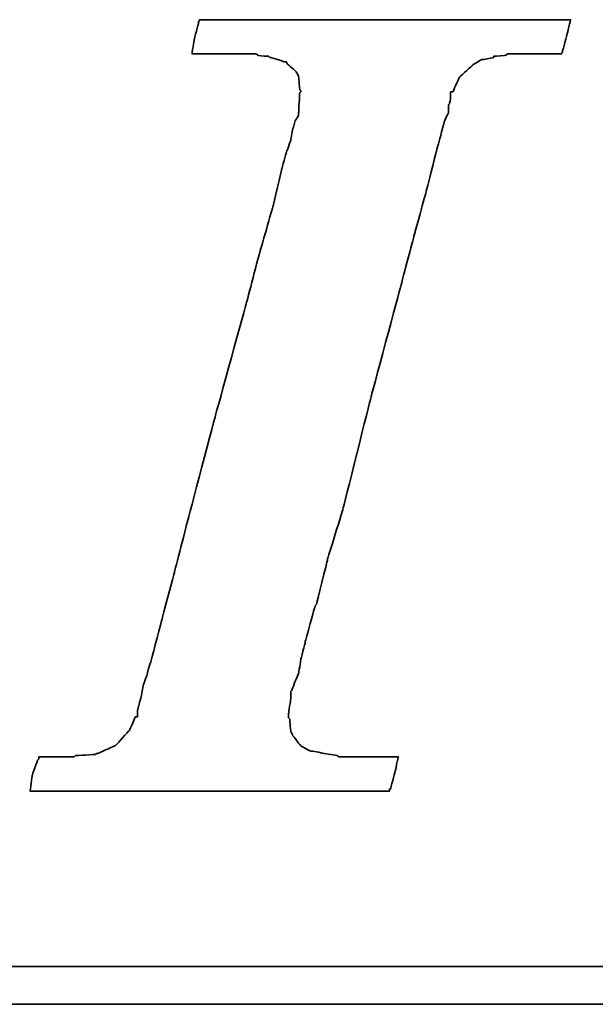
# Model space of a CAD drawing. Header units: millimetres. Extents: x 673 to 1184, y 181 to 367.
# Tile 35 of 54: x 1053.01 to 1057.51, y 238.16 to 245.85. Entities that reach past the tile are written whole.
import ezdxf

# ---------------------------------------------------------------- set-up
doc = ezdxf.new("R2010")
doc.units = ezdxf.units.MM
doc.layers.add('DIM', color=4, linetype='Continuous')
doc.layers.add('layer 1', color=7, linetype='Continuous')

# ---------------------------------------------------------------- blocks, each defined once
blk = doc.blocks.new('TBI MOTION logo(完整正式版)')
at = {"layer": 'layer 1', "color": 22, "lineweight": 35}
for points, knots in [([(-40.59125, -7.94375), (-40.59125, -7.94375), (-40.97375, -7.94375), (-40.97375, -7.94375), (-40.97375, -7.94375), (-40.97375, -7.94375), (-41.38125, -7.94375), (-41.38125, -7.94375), (-41.38125, -7.94375), (-41.38125, -7.94375), (-41.54875, -7.94375), (-41.54875, -7.94375), (-41.54875, -7.94375), (-41.54875, -7.94375), (-41.59875, -7.94375), (-41.59875, -7.94375), (-41.59875, -7.94375), (-41.59875, -7.94375), (-41.88375, -7.94375), (-41.88375, -7.94375), (-41.88375, -7.94375), (-41.88375, -7.94375), (-41.90875, -7.91875), (-41.90875, -7.91875), (-41.90875, -7.91875), (-41.90875, -7.91875), (-42.19875, -7.87125), (-42.19875, -7.87125), (-42.19875, -7.87125), (-42.19875, -7.87125), (-42.43875, -7.82375), (-42.43875, -7.82375), (-42.43875, -7.82375), (-42.43875, -7.82375), (-42.45875, -7.82375), (-42.45875, -7.82375), (-42.45875, -7.82375), (-42.45875, -7.82375), (-42.48625, -7.82375), (-42.48625, -7.82375), (-42.48625, -7.82375), (-42.48625, -7.82375), (-42.67625, -7.72375), (-42.67625, -7.72375), (-42.67625, -7.72375), (-42.67625, -7.72375), (-42.70125, -7.70375), (-42.70125, -7.70375), (-42.70125, -7.70375), (-42.70125, -7.70375), (-42.72375, -7.67875), (-42.72375, -7.67875), (-42.72375, -7.67875), (-42.72375, -7.67875), (-42.86875, -7.48875), (-42.86875, -7.48875), (-42.86875, -7.48875), (-42.86875, -7.48875), (-42.89375, -7.43875), (-42.89375, -7.43875), (-42.89375, -7.43875), (-42.89375, -7.43875), (-42.91875, -7.38875), (-42.91875, -7.38875), (-42.91875, -7.38875), (-42.91875, -7.38875), (-42.93875, -7.12875), (-42.93875, -7.12875), (-42.93875, -7.12875), (-42.93875, -7.12875), (-42.96375, -7.10375), (-42.96375, -7.10375), (-42.96375, -7.10375), (-42.96375, -7.10375), (-42.96375, -7.05375), (-42.96375, -7.05375), (-42.96375, -7.05375), (-42.96375, -7.05375), (-42.96375, -7.00875), (-42.96375, -7.00875), (-42.96375, -7.00875), (-42.96375, -7.00875), (-42.91875, -6.69625), (-42.91875, -6.69625), (-42.91875, -6.69625), (-42.91875, -6.69625), (-42.91875, -6.62375), (-42.91875, -6.62375), (-42.91875, -6.62375), (-42.91875, -6.62375), (-42.91875, -6.59625), (-42.91875, -6.59625), (-42.91875, -6.59625), (-42.91875, -6.59625), (-42.91875, -6.57375), (-42.91875, -6.57375), (-42.91875, -6.57375), (-42.91875, -6.57375), (-42.91875, -6.52875), (-42.91875, -6.52875), (-42.91875, -6.52875), (-42.91875, -6.52875), (-42.89375, -6.50375), (-42.89375, -6.50375), (-42.89375, -6.50375), (-42.89375, -6.50375), (-42.84375, -6.38375), (-42.84375, -6.38375), (-42.84375, -6.38375), (-42.84375, -6.38375), (-42.84375, -6.35875), (-42.84375, -6.35875), (-42.84375, -6.35875), (-42.84375, -6.35875), (-42.74625, -6.14375), (-42.74625, -6.14375), (-42.74625, -6.14375), (-42.74625, -6.14375), (-42.70125, -5.85375), (-42.70125, -5.85375), (-42.70125, -5.85375), (-42.70125, -5.85375), (-42.60375, -5.47125), (-42.60375, -5.47125), (-42.60375, -5.47125), (-42.60375, -5.47125), (-42.60375, -5.44875), (-42.60375, -5.44875), (-42.60375, -5.44875), (-42.60375, -5.44875), (-42.38875, -4.67875), (-42.38875, -4.67875), (-42.38875, -4.67875), (-42.38875, -4.67875), (-42.36375, -4.65375), (-42.36375, -4.65375), (-42.36375, -4.65375), (-42.36375, -4.65375), (-42.12375, -3.69625), (-42.12375, -3.69625), (-42.12375, -3.69625), (-42.12375, -3.69625), (-42.12375, -3.67374), (-42.12375, -3.67374), (-42.12375, -3.67374), (-42.12375, -3.67374), (-41.78875, -2.59374), (-41.78875, -2.59374), (-41.78875, -2.59374), (-41.78875, -2.59374), (-41.18875, -0.19375), (-41.18875, -0.19375), (-41.18875, -0.19375), (-41.18875, -0.19375), (-40.54375, 2.20624), (-40.54375, 2.20624), (-40.54375, 2.20624), (-40.54375, 2.20624), (-40.25375, 3.30875), (-40.25375, 3.30875), (-40.25375, 3.30875), (-40.25375, 3.30875), (-39.98875, 4.27125), (-39.98875, 4.27125), (-39.98875, 4.27125), (-39.98875, 4.27125), (-39.77375, 5.13125), (-39.77375, 5.13125), (-39.77375, 5.13125), (-39.77375, 5.13125), (-39.67875, 5.47125), (-39.67875, 5.47125), (-39.67875, 5.47125), (-39.67875, 5.47125), (-39.60375, 5.75625), (-39.60375, 5.75625), (-39.60375, 5.75625), (-39.60375, 5.75625), (-39.60375, 5.78125), (-39.60375, 5.78125), (-39.60375, 5.78125), (-39.60375, 5.78125), (-39.50875, 5.97125), (-39.50875, 5.97125), (-39.50875, 5.97125), (-39.50875, 5.97125), (-39.50875, 6.13875), (-39.50875, 6.13875), (-39.50875, 6.13875), (-39.50875, 6.13875), (-39.48625, 6.16625), (-39.48625, 6.16625), (-39.48625, 6.16625), (-39.48625, 6.16625), (-39.46125, 6.28625), (-39.46125, 6.28625), (-39.46125, 6.28625), (-39.46125, 6.28625), (-39.46125, 6.42625), (-39.46125, 6.42625), (-39.46125, 6.42625), (-39.46125, 6.42625), (-39.41375, 6.42625), (-39.41375, 6.42625), (-39.41375, 6.42625), (-39.41375, 6.42625), (-39.29375, 6.69125), (-39.29375, 6.69125), (-39.29375, 6.69125), (-39.29375, 6.69125), (-39.26875, 6.74125), (-39.26875, 6.74125), (-39.26875, 6.74125), (-39.26875, 6.74125), (-39.24375, 6.76625), (-39.24375, 6.76625), (-39.24375, 6.76625), (-39.24375, 6.76625), (-38.98375, 7.00624), (-38.98375, 7.00624), (-38.98375, 7.00624), (-38.98375, 7.00624), (-38.95625, 7.02624), (-38.95625, 7.02624), (-38.95625, 7.02624), (-38.95625, 7.02624), (-38.78875, 7.12624), (-38.78875, 7.12624), (-38.78875, 7.12624), (-38.78875, 7.12624), (-38.76375, 7.12624), (-38.76375, 7.12624), (-38.76375, 7.12624), (-38.76375, 7.12624), (-38.74375, 7.12624), (-38.74375, 7.12624), (-38.74375, 7.12624), (-38.74375, 7.12624), (-38.52875, 7.17125), (-38.52875, 7.17125), (-38.52875, 7.17125), (-38.52875, 7.17125), (-38.52875, 7.19624), (-38.52875, 7.19624), (-38.52875, 7.19624), (-38.52875, 7.19624), (-38.50375, 7.19624), (-38.50375, 7.19624), (-38.50375, 7.19624), (-38.50375, 7.19624), (-38.26125, 7.21875), (-38.26125, 7.21875), (-38.26125, 7.21875), (-38.26125, 7.21875), (-38.23875, 7.24624), (-38.23875, 7.24624), (-38.23875, 7.24624), (-38.23875, 7.24624), (-38.21625, 7.24624), (-38.21625, 7.24624), (-38.21625, 7.24624), (-38.21625, 7.24624), (-38.18875, 7.24624), (-38.18875, 7.24624), (-38.18875, 7.24624), (-38.18875, 7.24624), (-37.90375, 7.24624), (-37.90375, 7.24624), (-37.90375, 7.24624), (-37.90375, 7.24624), (-37.85375, 7.24624), (-37.85375, 7.24624), (-37.85375, 7.24624), (-37.85375, 7.24624), (-37.75875, 7.24624), (-37.75875, 7.24624), (-37.75875, 7.24624), (-37.75875, 7.24624), (-37.42375, 7.24624), (-37.42375, 7.24624), (-37.42375, 7.24624), (-37.42375, 7.24624), (-37.08875, 7.24624), (-37.08875, 7.24624), (-37.08875, 7.24624), (-37.08875, 7.24624), (-37.06375, 7.24624), (-37.06375, 7.24624), (-37.06375, 7.24624), (-37.06375, 7.24624), (-37.06375, 7.26624), (-37.06375, 7.26624), (-37.06375, 7.26624), (-37.06375, 7.26624), (-37.03875, 7.29125), (-37.03875, 7.29125), (-37.03875, 7.29125), (-37.03875, 7.29125), (-37.03875, 7.31625), (-37.03875, 7.31625), (-37.03875, 7.31625), (-37.03875, 7.31625), (-36.94125, 7.67625), (-36.94125, 7.67625), (-36.94125, 7.67625), (-36.94125, 7.67625), (-36.86875, 7.98625), (-36.86875, 7.98625), (-36.86875, 7.98625), (-36.86875, 7.98625), (-36.98875, 7.98625), (-36.98875, 7.98625), (-36.98875, 7.98625), (-36.98875, 7.98625), (-37.42375, 7.98625), (-37.42375, 7.98625), (-37.42375, 7.98625), (-37.42375, 7.98625), (-37.94875, 7.98625), (-37.94875, 7.98625), (-37.94875, 7.98625), (-37.94875, 7.98625), (-38.57375, 7.98625), (-38.57375, 7.98625), (-38.57375, 7.98625), (-38.57375, 7.98625), (-39.29375, 7.98625), (-39.29375, 7.98625), (-39.29375, 7.98625), (-39.29375, 7.98625), (-40.82875, 7.98625), (-40.82875, 7.98625), (-40.82875, 7.98625), (-40.82875, 7.98625), (-42.36375, 7.98625), (-42.36375, 7.98625), (-42.36375, 7.98625), (-42.36375, 7.98625), (-43.08375, 7.98625), (-43.08375, 7.98625), (-43.08375, 7.98625), (-43.08375, 7.98625), (-43.70875, 7.98625), (-43.70875, 7.98625), (-43.70875, 7.98625), (-43.70875, 7.98625), (-44.23375, 7.98625), (-44.23375, 7.98625), (-44.23375, 7.98625), (-44.23375, 7.98625), (-44.66875, 7.98625), (-44.66875, 7.98625), (-44.66875, 7.98625), (-44.66875, 7.98625), (-44.88375, 7.98625), (-44.88375, 7.98625), (-44.88375, 7.98625), (-44.88375, 7.98625), (-44.90875, 7.94125), (-44.90875, 7.94125), (-44.90875, 7.94125), (-44.90875, 7.94125), (-44.90875, 7.91625), (-44.90875, 7.91625), (-44.90875, 7.91625), (-44.90875, 7.91625), (-45.00375, 7.55625), (-45.00375, 7.55625), (-45.00375, 7.55625), (-45.00375, 7.55625), (-45.05375, 7.24624), (-45.05375, 7.24624), (-45.05375, 7.24624), (-45.05375, 7.24624), (-44.61875, 7.24624), (-44.61875, 7.24624), (-44.61875, 7.24624), (-44.61875, 7.24624), (-44.11375, 7.24624), (-44.11375, 7.24624), (-44.11375, 7.24624), (-44.11375, 7.24624), (-43.99375, 7.24624), (-43.99375, 7.24624), (-43.99375, 7.24624), (-43.99375, 7.24624), (-43.94625, 7.24624), (-43.94625, 7.24624), (-43.94625, 7.24624), (-43.94625, 7.24624), (-43.92374, 7.24624), (-43.92374, 7.24624), (-43.92374, 7.24624), (-43.92374, 7.24624), (-43.65875, 7.24624), (-43.65875, 7.24624), (-43.65875, 7.24624), (-43.65875, 7.24624), (-43.63875, 7.21875), (-43.63875, 7.21875), (-43.63875, 7.21875), (-43.63875, 7.21875), (-43.46875, 7.19624), (-43.46875, 7.19624), (-43.46875, 7.19624), (-43.46875, 7.19624), (-43.39875, 7.19624), (-43.39875, 7.19624), (-43.39875, 7.19624), (-43.39875, 7.19624), (-43.37125, 7.17125), (-43.37125, 7.17125), (-43.37125, 7.17125), (-43.37125, 7.17125), (-43.34875, 7.17125), (-43.34875, 7.17125), (-43.34875, 7.17125), (-43.34875, 7.17125), (-43.20375, 7.12624), (-43.20375, 7.12624), (-43.20375, 7.12624), (-43.20375, 7.12624), (-43.05875, 7.07624), (-43.05875, 7.07624), (-43.05875, 7.07624), (-43.05875, 7.07624), (-43.01375, 7.07624), (-43.01375, 7.07624), (-43.01375, 7.07624), (-43.01375, 7.07624), (-42.98875, 7.02624), (-42.98875, 7.02624), (-42.98875, 7.02624), (-42.98875, 7.02624), (-42.79875, 6.86125), (-42.79875, 6.86125), (-42.79875, 6.86125), (-42.79875, 6.86125), (-42.77375, 6.81125), (-42.77375, 6.81125), (-42.77375, 6.81125), (-42.77375, 6.81125), (-42.74625, 6.76625), (-42.74625, 6.76625), (-42.74625, 6.76625), (-42.74625, 6.76625), (-42.72375, 6.47625), (-42.72375, 6.47625), (-42.72375, 6.47625), (-42.72375, 6.47625), (-42.70125, 6.45124), (-42.70125, 6.45124), (-42.70125, 6.45124), (-42.70125, 6.45124), (-42.70125, 6.42625), (-42.70125, 6.42625), (-42.70125, 6.42625), (-42.70125, 6.42625), (-42.72375, 6.40625), (-42.72375, 6.40625), (-42.72375, 6.40625), (-42.72375, 6.40625), (-42.74625, 5.97125), (-42.74625, 5.97125), (-42.74625, 5.97125), (-42.74625, 5.97125), (-42.74625, 5.94625), (-42.74625, 5.94625), (-42.74625, 5.94625), (-42.74625, 5.94625), (-42.74625, 5.92625), (-42.74625, 5.92625), (-42.74625, 5.92625), (-42.74625, 5.92625), (-42.77375, 5.87625), (-42.77375, 5.87625), (-42.77375, 5.87625), (-42.77375, 5.87625), (-42.81875, 5.80625), (-42.81875, 5.80625), (-42.81875, 5.80625), (-42.81875, 5.80625), (-42.86875, 5.63625), (-42.86875, 5.63625), (-42.86875, 5.63625), (-42.86875, 5.63625), (-42.91875, 5.39625), (-42.91875, 5.39625), (-42.91875, 5.39625), (-42.91875, 5.39625), (-42.91875, 5.37124), (-42.91875, 5.37124), (-42.91875, 5.37124), (-42.91875, 5.37124), (-43.01375, 5.10874), (-43.01375, 5.10874), (-43.01375, 5.10874), (-43.01375, 5.10874), (-43.10875, 4.77124), (-43.10875, 4.77124), (-43.10875, 4.77124), (-43.10875, 4.77124), (-43.29875, 3.95625), (-43.29875, 3.95625), (-43.29875, 3.95625), (-43.29875, 3.95625), (-43.58875, 2.95125), (-43.58875, 2.95125), (-43.58875, 2.95125), (-43.58875, 2.95125), (-43.87375, 1.87125), (-43.87375, 1.87125), (-43.87375, 1.87125), (-43.87375, 1.87125), (-44.52625, -0.50374), (-44.52625, -0.50374), (-44.52625, -0.50374), (-44.52625, -0.50374), (-45.14875, -2.85375), (-45.14875, -2.85375), (-45.14875, -2.85375), (-45.14875, -2.85375), (-45.43375, -3.95875), (-45.43375, -3.95875), (-45.43375, -3.95875), (-45.43375, -3.95875), (-45.69875, -4.96875), (-45.69875, -4.96875), (-45.69875, -4.96875), (-45.69875, -4.96875), (-45.91375, -5.78375), (-45.91375, -5.78375), (-45.91375, -5.78375), (-45.91375, -5.78375), (-46.01375, -6.11875), (-46.01375, -6.11875), (-46.01375, -6.11875), (-46.01375, -6.11875), (-46.01375, -6.14375), (-46.01375, -6.14375), (-46.01375, -6.14375), (-46.01375, -6.14375), (-46.10875, -6.40875), (-46.10875, -6.40875), (-46.10875, -6.40875), (-46.10875, -6.40875), (-46.15375, -6.64875), (-46.15375, -6.64875), (-46.15375, -6.64875), (-46.15375, -6.64875), (-46.20375, -6.83875), (-46.20375, -6.83875), (-46.20375, -6.83875), (-46.20375, -6.83875), (-46.22875, -6.93375), (-46.22875, -6.93375), (-46.22875, -6.93375), (-46.22875, -6.93375), (-46.22875, -7.07875), (-46.22875, -7.07875), (-46.22875, -7.07875), (-46.22875, -7.07875), (-46.27375, -7.07875), (-46.27375, -7.07875), (-46.27375, -7.07875), (-46.27375, -7.07875), (-46.39375, -7.34375), (-46.39375, -7.34375), (-46.39375, -7.34375), (-46.39375, -7.34375), (-46.39375, -7.36875), (-46.39375, -7.36875), (-46.39375, -7.36875), (-46.39375, -7.36875), (-46.42125, -7.38875), (-46.42125, -7.38875), (-46.42125, -7.38875), (-46.42125, -7.38875), (-46.68375, -7.67875), (-46.68375, -7.67875), (-46.68375, -7.67875), (-46.68375, -7.67875), (-46.70875, -7.70375), (-46.70875, -7.70375), (-46.70875, -7.70375), (-46.70875, -7.70375), (-46.75375, -7.72375), (-46.75375, -7.72375), (-46.75375, -7.72375), (-46.75375, -7.72375), (-47.08875, -7.87125), (-47.08875, -7.87125), (-47.08875, -7.87125), (-47.08875, -7.87125), (-47.11625, -7.87125), (-47.11625, -7.87125), (-47.11625, -7.87125), (-47.11625, -7.87125), (-47.13875, -7.89375), (-47.13875, -7.89375), (-47.13875, -7.89375), (-47.13875, -7.89375), (-47.56875, -7.91875), (-47.56875, -7.91875), (-47.56875, -7.91875), (-47.56875, -7.91875), (-47.59625, -7.94375), (-47.59625, -7.94375), (-47.59625, -7.94375), (-47.59625, -7.94375), (-47.64375, -7.94375), (-47.64375, -7.94375), (-47.64375, -7.94375), (-47.64375, -7.94375), (-47.73625, -7.94375), (-47.73625, -7.94375), (-47.73625, -7.94375), (-47.73625, -7.94375), (-48.07375, -7.94375), (-48.07375, -7.94375), (-48.07375, -7.94375), (-48.07375, -7.94375), (-48.36125, -7.94375), (-48.36125, -7.94375), (-48.36125, -7.94375), (-48.36125, -7.94375), (-48.36125, -7.96625), (-48.36125, -7.96625), (-48.36125, -7.96625), (-48.36125, -7.96625), (-48.36125, -7.99125), (-48.36125, -7.99125), (-48.36125, -7.99125), (-48.36125, -7.99125), (-48.38875, -8.01375), (-48.38875, -8.01375), (-48.38875, -8.01375), (-48.38875, -8.01375), (-48.50875, -8.34875), (-48.50875, -8.34875), (-48.50875, -8.34875), (-48.50875, -8.34875), (-48.55375, -8.68625), (-48.55375, -8.68625), (-48.55375, -8.68625), (-48.55375, -8.68625), (-48.45875, -8.68625), (-48.45875, -8.68625), (-48.45875, -8.68625), (-48.45875, -8.68625), (-48.07375, -8.68625), (-48.07375, -8.68625), (-48.07375, -8.68625), (-48.07375, -8.68625), (-47.52375, -8.68625), (-47.52375, -8.68625), (-47.52375, -8.68625), (-47.52375, -8.68625), (-46.92375, -8.68625), (-46.92375, -8.68625), (-46.92375, -8.68625), (-46.92375, -8.68625), (-46.25375, -8.68625), (-46.25375, -8.68625), (-46.25375, -8.68625), (-46.25375, -8.68625), (-46.20375, -8.68625), (-46.20375, -8.68625), (-46.20375, -8.68625), (-46.20375, -8.68625), (-44.71375, -8.68625), (-44.71375, -8.68625), (-44.71375, -8.68625), (-44.71375, -8.68625), (-43.22875, -8.68625), (-43.22875, -8.68625), (-43.22875, -8.68625), (-43.22875, -8.68625), (-42.55875, -8.68625), (-42.55875, -8.68625), (-42.55875, -8.68625), (-42.55875, -8.68625), (-42.50875, -8.68625), (-42.50875, -8.68625), (-42.50875, -8.68625), (-42.50875, -8.68625), (-41.93375, -8.68625), (-41.93375, -8.68625), (-41.93375, -8.68625), (-41.93375, -8.68625), (-41.38125, -8.68625), (-41.38125, -8.68625), (-41.38125, -8.68625), (-41.38125, -8.68625), (-40.97375, -8.68625), (-40.97375, -8.68625), (-40.97375, -8.68625), (-40.97375, -8.68625), (-40.78125, -8.68625), (-40.78125, -8.68625), (-40.78125, -8.68625), (-40.78125, -8.68625), (-40.78125, -8.63875), (-40.78125, -8.63875), (-40.78125, -8.63875), (-40.78125, -8.63875), (-40.75875, -8.63875), (-40.75875, -8.63875), (-40.75875, -8.63875), (-40.75875, -8.63875), (-40.66375, -8.27875), (-40.66375, -8.27875), (-40.66375, -8.27875), (-40.66375, -8.27875), (-40.59125, -7.94375), (-40.59125, -7.94375)], [0, 0, 0, 0, 0.00558659, 0.00558659, 0.00558659, 0.0055866, 0.01117318, 0.01117318, 0.01117318, 0.01117319, 0.01675978, 0.01675978, 0.01675978, 0.01675979, 0.02234637, 0.02234637, 0.02234637, 0.02234638, 0.02793296, 0.02793296, 0.02793296, 0.02793297, 0.03351955, 0.03351955, 0.03351955, 0.03351956, 0.03910615, 0.03910615, 0.03910615, 0.03910616, 0.04469274, 0.04469274, 0.04469274, 0.04469275, 0.05027933, 0.05027933, 0.05027933, 0.05027934, 0.05586592, 0.05586592, 0.05586592, 0.05586593, 0.06145251, 0.06145251, 0.06145251, 0.06145252, 0.06703911, 0.06703911, 0.06703911, 0.06703912, 0.0726257, 0.0726257, 0.0726257, 0.07262571, 0.07821229, 0.07821229, 0.07821229, 0.0782123, 0.08379888, 0.08379888, 0.08379888, 0.08379889, 0.08938547, 0.08938547, 0.08938547, 0.08938548, 0.09497207, 0.09497207, 0.09497207, 0.09497208, 0.10055866, 0.10055866, 0.10055866, 0.10055867, 0.10614525, 0.10614525, 0.10614525, 0.10614526, 0.11173184, 0.11173184, 0.11173184, 0.11173185, 0.11731844, 0.11731844, 0.11731844, 0.11731845, 0.12290503, 0.12290503, 0.12290503, 0.12290504, 0.12849162, 0.12849162, 0.12849162, 0.12849163, 0.13407821, 0.13407821, 0.13407821, 0.13407822, 0.1396648, 0.1396648, 0.1396648, 0.13966481, 0.1452514, 0.1452514, 0.1452514, 0.14525141, 0.15083799, 0.15083799, 0.15083799, 0.150838, 0.15642458, 0.15642458, 0.15642458, 0.15642459, 0.16201117, 0.16201117, 0.16201117, 0.16201118, 0.16759777, 0.16759777, 0.16759777, 0.16759778, 0.17318436, 0.17318436, 0.17318436, 0.17318437, 0.17877095, 0.17877095, 0.17877095, 0.17877096, 0.18435754, 0.18435754, 0.18435754, 0.18435755, 0.18994413, 0.18994413, 0.18994413, 0.18994414, 0.19553073, 0.19553073, 0.19553073, 0.19553074, 0.20111732, 0.20111732, 0.20111732, 0.20111733, 0.20670391, 0.20670391, 0.20670391, 0.20670392, 0.2122905, 0.2122905, 0.2122905, 0.21229051, 0.21787709, 0.21787709, 0.21787709, 0.2178771, 0.22346369, 0.22346369, 0.22346369, 0.2234637, 0.22905028, 0.22905028, 0.22905028, 0.22905029, 0.23463687, 0.23463687, 0.23463687, 0.23463688, 0.24022346, 0.24022346, 0.24022346, 0.24022347, 0.24581006, 0.24581006, 0.24581006, 0.24581007, 0.25139665, 0.25139665, 0.25139665, 0.25139666, 0.25698324, 0.25698324, 0.25698324, 0.25698325, 0.26256983, 0.26256983, 0.26256983, 0.26256984, 0.26815642, 0.26815642, 0.26815642, 0.26815643, 0.27374302, 0.27374302, 0.27374302, 0.27374303, 0.27932961, 0.27932961, 0.27932961, 0.27932962, 0.2849162, 0.2849162, 0.2849162, 0.28491621, 0.29050279, 0.29050279, 0.29050279, 0.2905028, 0.29608939, 0.29608939, 0.29608939, 0.2960894, 0.30167598, 0.30167598, 0.30167598, 0.30167599, 0.30726257, 0.30726257, 0.30726257, 0.30726258, 0.31284916, 0.31284916, 0.31284916, 0.31284917, 0.31843575, 0.31843575, 0.31843575, 0.31843576, 0.32402235, 0.32402235, 0.32402235, 0.32402236, 0.32960894, 0.32960894, 0.32960894, 0.32960895, 0.33519553, 0.33519553, 0.33519553, 0.33519554, 0.34078212, 0.34078212, 0.34078212, 0.34078213, 0.34636872, 0.34636872, 0.34636872, 0.34636873, 0.35195531, 0.35195531, 0.35195531, 0.35195532, 0.3575419, 0.3575419, 0.3575419, 0.35754191, 0.36312849, 0.36312849, 0.36312849, 0.3631285, 0.36871508, 0.36871508, 0.36871508, 0.36871509, 0.37430168, 0.37430168, 0.37430168, 0.37430169, 0.37988827, 0.37988827, 0.37988827, 0.37988828, 0.38547486, 0.38547486, 0.38547486, 0.38547487, 0.39106145, 0.39106145, 0.39106145, 0.39106146, 0.39664804, 0.39664804, 0.39664804, 0.39664805, 0.40223464, 0.40223464, 0.40223464, 0.40223465, 0.40782123, 0.40782123, 0.40782123, 0.40782124, 0.41340782, 0.41340782, 0.41340782, 0.41340783, 0.41899441, 0.41899441, 0.41899441, 0.41899442, 0.42458101, 0.42458101, 0.42458101, 0.42458102, 0.4301676, 0.4301676, 0.4301676, 0.43016761, 0.43575419, 0.43575419, 0.43575419, 0.4357542, 0.44134078, 0.44134078, 0.44134078, 0.44134079, 0.44692737, 0.44692737, 0.44692737, 0.44692738, 0.45251397, 0.45251397, 0.45251397, 0.45251398, 0.45810056, 0.45810056, 0.45810056, 0.45810057, 0.46368715, 0.46368715, 0.46368715, 0.46368716, 0.46927374, 0.46927374, 0.46927374, 0.46927375, 0.47486034, 0.47486034, 0.47486034, 0.47486035, 0.48044693, 0.48044693, 0.48044693, 0.48044694, 0.48603352, 0.48603352, 0.48603352, 0.48603353, 0.49162011, 0.49162011, 0.49162011, 0.49162012, 0.4972067, 0.4972067, 0.4972067, 0.49720671, 0.5027933, 0.5027933, 0.5027933, 0.50279331, 0.50837989, 0.50837989, 0.50837989, 0.5083799, 0.51396648, 0.51396648, 0.51396648, 0.51396649, 0.51955307, 0.51955307, 0.51955307, 0.51955308, 0.52513966, 0.52513966, 0.52513966, 0.52513967, 0.53072626, 0.53072626, 0.53072626, 0.53072627, 0.53631285, 0.53631285, 0.53631285, 0.53631286, 0.54189944, 0.54189944, 0.54189944, 0.54189945, 0.54748603, 0.54748603, 0.54748603, 0.54748604, 0.55307263, 0.55307263, 0.55307263, 0.55307264, 0.55865922, 0.55865922, 0.55865922, 0.55865923, 0.56424581, 0.56424581, 0.56424581, 0.56424582, 0.5698324, 0.5698324, 0.5698324, 0.56983241, 0.57541899, 0.57541899, 0.57541899, 0.575419, 0.58100559, 0.58100559, 0.58100559, 0.5810056, 0.58659218, 0.58659218, 0.58659218, 0.58659219, 0.59217877, 0.59217877, 0.59217877, 0.59217878, 0.59776536, 0.59776536, 0.59776536, 0.59776537, 0.60335196, 0.60335196, 0.60335196, 0.60335197, 0.60893855, 0.60893855, 0.60893855, 0.60893856, 0.61452514, 0.61452514, 0.61452514, 0.61452515, 0.62011173, 0.62011173, 0.62011173, 0.62011174, 0.62569832, 0.62569832, 0.62569832, 0.62569833, 0.63128492, 0.63128492, 0.63128492, 0.63128493, 0.63687151, 0.63687151, 0.63687151, 0.63687152, 0.6424581, 0.6424581, 0.6424581, 0.64245811, 0.64804469, 0.64804469, 0.64804469, 0.6480447, 0.65363128, 0.65363128, 0.65363128, 0.65363129, 0.65921788, 0.65921788, 0.65921788, 0.65921789, 0.66480447, 0.66480447, 0.66480447, 0.66480448, 0.67039106, 0.67039106, 0.67039106, 0.67039107, 0.67597765, 0.67597765, 0.67597765, 0.67597766, 0.68156425, 0.68156425, 0.68156425, 0.68156426, 0.68715084, 0.68715084, 0.68715084, 0.68715085, 0.69273743, 0.69273743, 0.69273743, 0.69273744, 0.69832402, 0.69832402, 0.69832402, 0.69832403, 0.70391061, 0.70391061, 0.70391061, 0.70391062, 0.70949721, 0.70949721, 0.70949721, 0.70949722, 0.7150838, 0.7150838, 0.7150838, 0.71508381, 0.72067039, 0.72067039, 0.72067039, 0.7206704, 0.72625698, 0.72625698, 0.72625698, 0.72625699, 0.73184358, 0.73184358, 0.73184358, 0.73184359, 0.73743017, 0.73743017, 0.73743017, 0.73743018, 0.74301676, 0.74301676, 0.74301676, 0.74301677, 0.74860335, 0.74860335, 0.74860335, 0.74860336, 0.75418994, 0.75418994, 0.75418994, 0.75418995, 0.75977654, 0.75977654, 0.75977654, 0.75977655, 0.76536313, 0.76536313, 0.76536313, 0.76536314, 0.77094972, 0.77094972, 0.77094972, 0.77094973, 0.77653631, 0.77653631, 0.77653631, 0.77653632, 0.78212291, 0.78212291, 0.78212291, 0.78212292, 0.7877095, 0.7877095, 0.7877095, 0.78770951, 0.79329609, 0.79329609, 0.79329609, 0.7932961, 0.79888268, 0.79888268, 0.79888268, 0.79888269, 0.80446927, 0.80446927, 0.80446927, 0.80446928, 0.81005587, 0.81005587, 0.81005587, 0.81005588, 0.81564246, 0.81564246, 0.81564246, 0.81564247, 0.82122905, 0.82122905, 0.82122905, 0.82122906, 0.82681564, 0.82681564, 0.82681564, 0.82681565, 0.83240223, 0.83240223, 0.83240223, 0.83240224, 0.83798883, 0.83798883, 0.83798883, 0.83798884, 0.84357542, 0.84357542, 0.84357542, 0.84357543, 0.84916201, 0.84916201, 0.84916201, 0.84916202, 0.8547486, 0.8547486, 0.8547486, 0.85474861, 0.8603352, 0.8603352, 0.8603352, 0.86033521, 0.86592179, 0.86592179, 0.86592179, 0.8659218, 0.87150838, 0.87150838, 0.87150838, 0.87150839, 0.87709497, 0.87709497, 0.87709497, 0.87709498, 0.88268156, 0.88268156, 0.88268156, 0.88268157, 0.88826816, 0.88826816, 0.88826816, 0.88826817, 0.89385475, 0.89385475, 0.89385475, 0.89385476, 0.89944134, 0.89944134, 0.89944134, 0.89944135, 0.90502793, 0.90502793, 0.90502793, 0.90502794, 0.91061453, 0.91061453, 0.91061453, 0.91061454, 0.91620112, 0.91620112, 0.91620112, 0.91620113, 0.92178771, 0.92178771, 0.92178771, 0.92178772, 0.9273743, 0.9273743, 0.9273743, 0.92737431, 0.93296089, 0.93296089, 0.93296089, 0.9329609, 0.93854749, 0.93854749, 0.93854749, 0.9385475, 0.94413408, 0.94413408, 0.94413408, 0.94413409, 0.94972067, 0.94972067, 0.94972067, 0.94972068, 0.95530726, 0.95530726, 0.95530726, 0.95530727, 0.96089385, 0.96089385, 0.96089385, 0.96089386, 0.96648045, 0.96648045, 0.96648045, 0.96648046, 0.97206704, 0.97206704, 0.97206704, 0.97206705, 0.97765363, 0.97765363, 0.97765363, 0.97765364, 0.98324022, 0.98324022, 0.98324022, 0.98324023, 0.98882682, 0.98882682, 0.98882682, 0.98882683, 0.99441341, 0.99441341, 0.99441341, 0.99441342, 1, 1, 1, 1]), ([(75.90875, -9.47875), (75.90875, -9.47875), (75.90875, -12.28625), (75.90875, -12.28625), (75.90875, -12.28625), (75.90875, -12.28625), (75.90875, -12.47875), (75.90875, -12.47875), (75.90875, -12.47875), (75.90875, -12.47875), (75.71625, -12.47875), (75.71625, -12.47875), (75.71625, -12.47875), (75.71625, -12.47875), (-88.32875, -12.47875), (-88.32875, -12.47875), (-88.32875, -12.47875), (-88.32875, -12.47875), (-88.32875, -13.29375), (-88.32875, -13.29375), (-88.32875, -13.29375), (-88.32875, -13.29375), (82.89125, -13.29375), (82.89125, -13.29375), (82.89125, -13.29375), (82.89125, -13.29375), (75.90875, -9.47875), (75.90875, -9.47875)], [0, 0, 0, 0, 0.14285714, 0.14285714, 0.14285714, 0.14285715, 0.28571429, 0.28571429, 0.28571429, 0.2857143, 0.42857143, 0.42857143, 0.42857143, 0.42857144, 0.57142857, 0.57142857, 0.57142857, 0.57142858, 0.71428571, 0.71428571, 0.71428571, 0.71428572, 0.85714286, 0.85714286, 0.85714286, 0.85714287, 1, 1, 1, 1])]:
    blk.add_open_spline(points, degree=3, knots=knots, dxfattribs=at)

msp = doc.modelspace()

# ---------------------------------------------------------------- block references
at = {"layer": 'DIM', "color": 7, "xscale": 0.3614615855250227, "yscale": 0.3614615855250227, "zscale": 0.3614615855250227}
msp.add_blockref('TBI MOTION logo(完整正式版)', (1070.639, 242.9661), dxfattribs=at)

doc.saveas('drawing.dxf')
